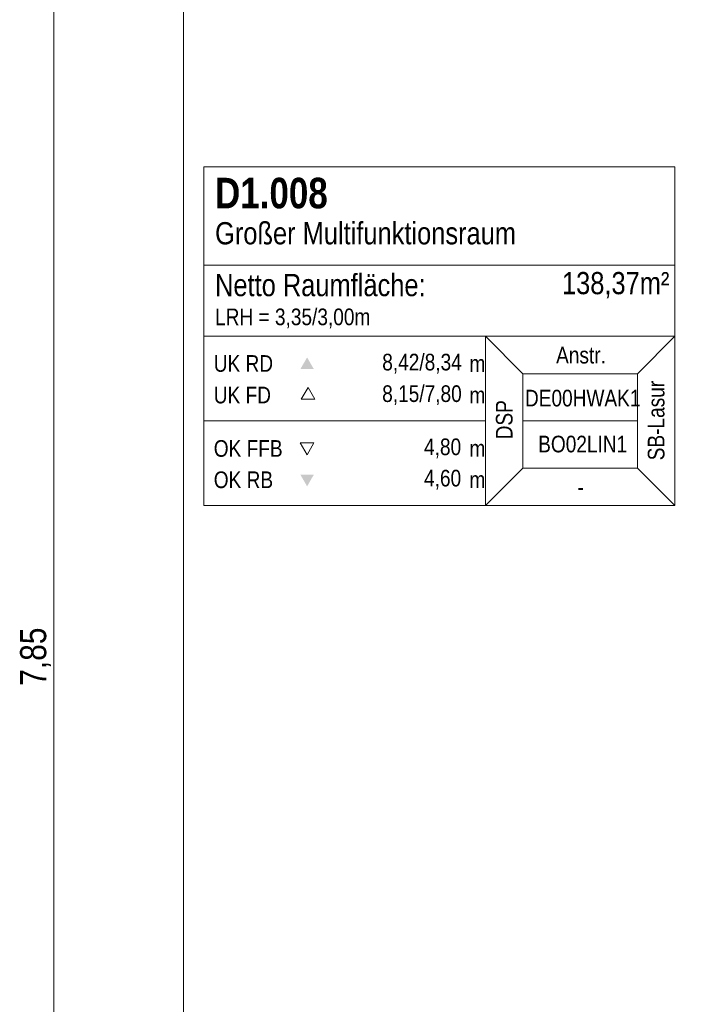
# Model space of a CAD drawing. Extents: x -420 to 300, y 62 to 1162.
# Tile 58 of 130: x -163 to -111, y 440 to 516. Entities that reach past the tile are written whole.
import ezdxf
from ezdxf.lldxf.tags import DXFTag

# ---------------------------------------------------------------- set-up
doc = ezdxf.new("R2010")
doc.units = 0
doc.layers.get('0').update_dxf_attribs({"lineweight": 35})
for name, color, linetype, lineweight, true_color in [('30 -38 konstruktive Einbauten-Mobile Trennwand', 7, 'Continuous', 9, 0x944cff), ('70 -75 Raumstempel- 1 Raumstempel', 1, 'Continuous', 50, 0xff0000), ('70 -76 Bemaßung- 2 Allgemein', 9, 'Continuous', 5, 0x808080)]:
    doc.layers.add(name, color=color, linetype=linetype, lineweight=lineweight, true_color=true_color)
doc.layers.add('70 -71 Achsen- 1 Gebäudeachsen', color=7, linetype='STRICHPUNKT2-A06G9F4J8I', lineweight=18)
doc.styles.get("Standard").update_dxf_attribs({"font": 'ARIALN.TTF'})
tags = doc.linetypes.add('grob-A06G9F4K8I', pattern=[14, 3, -8, 3]).pattern_tags.tags
tags[8:9] = [DXFTag(74, 4), DXFTag(75, 0), DXFTag(340, '0'), DXFTag(46, 0.0), DXFTag(50, 0.0), DXFTag(44, 0.0), DXFTag(45, 0.0)]
tags[6:7] = [DXFTag(74, 4), DXFTag(75, 0), DXFTag(340, '0'), DXFTag(46, 0.0), DXFTag(50, 0.0), DXFTag(44, 0.0), DXFTag(45, 0.0)]
tags[4:5] = [DXFTag(74, 4), DXFTag(75, 0), DXFTag(340, '0'), DXFTag(46, 0.0), DXFTag(50, 0.0), DXFTag(44, 0.0), DXFTag(45, 0.0)]
tags = doc.linetypes.add('STRICHPUNKT2-A06G9F4J8I', pattern=[12.7, 6.35, -3.175, 0, -3.175]).pattern_tags.tags
tags[10:11] = [DXFTag(74, 4), DXFTag(75, 0), DXFTag(340, '0'), DXFTag(46, 0.0), DXFTag(50, 0.0), DXFTag(44, 0.0), DXFTag(45, 0.0)]
tags[8:9] = [DXFTag(74, 4), DXFTag(75, 0), DXFTag(340, '0'), DXFTag(46, 0.0), DXFTag(50, 0.0), DXFTag(44, 0.0), DXFTag(45, 0.0)]
tags[6:7] = [DXFTag(74, 4), DXFTag(75, 0), DXFTag(340, '0'), DXFTag(46, 0.0), DXFTag(50, 0.0), DXFTag(44, 0.0), DXFTag(45, 0.0)]
tags[4:5] = [DXFTag(74, 4), DXFTag(75, 0), DXFTag(340, '0'), DXFTag(46, 0.0), DXFTag(50, 0.0), DXFTag(44, 0.0), DXFTag(45, 0.0)]

# ---------------------------------------------------------------- blocks, each defined once
blk = doc.blocks.new('Referenz-A06G9F4L8I')
at = {"layer": '30 -38 konstruktive Einbauten-Mobile Trennwand', "color": 0, "linetype": 'grob-A06G9F4K8I', "ltscale": 0.13}
blk.add_line((-150.298, 543.853), (-150.298, 390.053), dxfattribs=at)
at = {"layer": '70 -71 Achsen- 1 Gebäudeachsen', "color": 0, "linetype": 'STRICHPUNKT2-A06G9F4J8I', "ltscale": 0.18}
blk.add_line((-150.298, 1084.393), (-150.298, 84.953), dxfattribs=at)
at = {"layer": '70 -75 Raumstempel- 1 Raumstempel', "color": 0, "lineweight": 9}
for p, q in [((-148.744, 504.842), (-148.744, 478.702)), ((-112.42, 504.842), (-148.744, 504.842)), ((-112.42, 478.702), (-112.42, 504.842)), ((-112.42, 497.246), (-148.744, 497.246)), ((-148.744, 491.772), (-127.015, 491.772)), ((-124.132, 488.875), (-127.015, 491.772)), ((-112.42, 491.772), (-127.015, 491.772)), ((-127.015, 491.772), (-127.015, 478.702)), ((-115.303, 488.875), (-112.42, 491.772)), ((-124.132, 481.599), (-124.132, 488.875)), ((-124.132, 488.875), (-115.303, 488.875)), ((-115.303, 481.599), (-115.303, 488.875)), ((-140.706, 487.811), (-141.229, 486.905)), ((-140.183, 486.905), (-140.706, 487.811)), ((-141.229, 486.905), (-140.183, 486.905)), ((-148.744, 485.237), (-127.015, 485.237)), ((-115.303, 485.237), (-124.132, 485.237)), ((-140.778, 482.632), (-141.301, 483.538)), ((-141.301, 483.538), (-140.255, 483.538)), ((-140.255, 483.538), (-140.778, 482.632)), ((-124.132, 481.599), (-127.015, 478.702)), ((-124.132, 481.599), (-115.303, 481.599)), ((-115.303, 481.599), (-112.42, 478.702)), ((-112.42, 478.702), (-148.744, 478.702))]:
    blk.add_line(p, q, dxfattribs=at)
at = {"layer": '70 -75 Raumstempel- 1 Raumstempel', "color": 0, "lineweight": 0}
for points in [[(-140.255, 489.227), (-140.778, 490.133), (-141.301, 489.227)], [(-140.255, 481.096), (-140.778, 480.19), (-141.301, 481.096)]]:
    blk.add_solid(points, dxfattribs=at)
at = {"layer": '70 -76 Bemaßung- 2 Allgemein', "color": 0, "linetype": 'Continuous', "ltscale": 0.13}
blk.add_line((-160.298, 389.514), (-160.298, 544.393), dxfattribs=at)
at = {"layer": '70 -75 Raumstempel- 1 Raumstempel', "color": 0, "linetype": 'Continuous', "ltscale": 0.5, "attachment_point": 1}
for s, insert, char_height, rotation in [('{\\fArial Narrow|b1|i0;D1.008}', (-147.877, 503.984), 2.3536, 0), ('{\\fArial Narrow;Großer Multifunktionsraum}', (-147.877, 500.564), 1.71171, 0), ('{\\fArial Narrow;Netto Raumfläche:}', (-147.877, 496.567), 1.71171, 0), ('{\\fArial Narrow;138,37m²}', (-121.122, 496.718), 1.71171, 0), ('{\\fArial Narrow;LRH = 3,35/3,00m}', (-147.877, 493.901), 1.28378, 0), ('{\\fArial Narrow;Anstr.}', (-121.576, 490.949), 1.28378, 0), ('{\\fArial Narrow;UK RD}', (-147.978, 490.307), 1.28378, 0), ('{\\fArial Narrow;8,42/8,34}', (-134.983, 490.413), 1.28378, 0), ('{\\fArial Narrow;m}', (-128.258, 490.296), 1.28378, 0), ('{\\fArial Narrow;SB-Lasur}', (-114.505, 482.197), 1.28378, 90), ('{\\fArial Narrow;UK FD}', (-147.978, 487.873), 1.28378, 0), ('{\\fArial Narrow;8,15/7,80}', (-134.988, 487.979), 1.28378, 0), ('{\\fArial Narrow;m}', (-128.258, 487.863), 1.28378, 0), ('{\\fArial Narrow;DE00HWAK1}', (-123.976, 487.637), 1.28378, 0), ('{\\fArial Narrow;DSP}', (-126.217, 483.815), 1.28378, 90), ('{\\fArial Narrow;OK FFB}', (-147.978, 483.753), 1.28378, 0), ('{\\fArial Narrow;4,80}', (-131.76, 483.879), 1.28378, 0), ('{\\fArial Narrow;BO02LIN1}', (-122.959, 484.094), 1.28378, 0), ('{\\fArial Narrow;m}', (-128.258, 483.753), 1.28378, 0), ('{\\fArial Narrow;4,60}', (-131.76, 481.465), 1.28378, 0), ('{\\fArial Narrow;OK RB}', (-147.978, 481.339), 1.28378, 0), ('{\\fArial Narrow;m}', (-128.258, 481.339), 1.28378, 0), ('{\\fArial Narrow;-}', (-119.916, 480.77), 1.28378, 0)]:
    blk.add_mtext(s, dxfattribs=dict(at, insert=insert, char_height=char_height, rotation=rotation))
at = {"layer": '70 -76 Bemaßung- 2 Allgemein', "color": 0, "linetype": 'Continuous', "ltscale": 0.13, "insert": (-162.913, 464.809), "char_height": 2.01377, "attachment_point": 1, "rotation": 90}
blk.add_mtext('{\\fArial Narrow;7,85}', dxfattribs=at)

msp = doc.modelspace()

# ---------------------------------------------------------------- block references
at = {"color": 8, "lineweight": 25, "ltscale": 0.25, "true_color": 0x808080}
msp.add_blockref('Referenz-A06G9F4L8I', (0, 0), dxfattribs=at)

doc.saveas('drawing.dxf')
